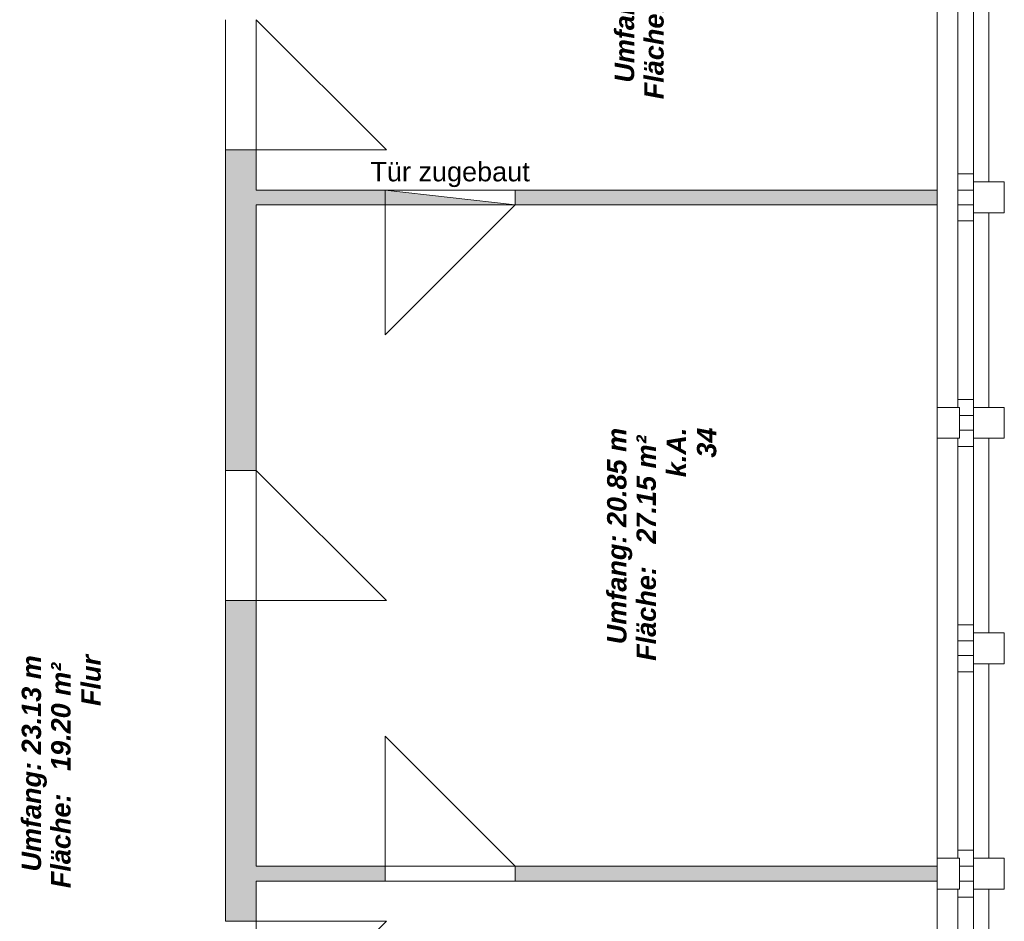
# Model space of a CAD drawing. Header units: metres. Extents: x -111 to 152, y -132 to 99.
# Tile 237 of 256: x -15.41 to -7.77, y 12.11 to 19.11. Entities that reach past the tile are written whole.
import ezdxf

# ---------------------------------------------------------------- set-up
doc = ezdxf.new("R2010")
doc.units = ezdxf.units.M
doc.linetypes.add('gestrichelt - 02', pattern=[4, 2, -2])
doc.layers.add('_EG - B (3D)', color=7, linetype='Continuous', lineweight=9)
doc.layers.add('COE_Bestand-allg.', color=7, linetype='Continuous', lineweight=9)
doc.styles.add('Arial', font='arial.ttf')
doc.styles.add('Arial (bold italic)', font='arialbi.ttf')

# ---------------------------------------------------------------- blocks, each defined once
blk = doc.blocks.new('Group-11')
at = {"layer": 'COE_Bestand-allg.', "linetype": 'Continuous', "lineweight": 0, "transparency": 33554687}
for points in [[(-13.575, 15.6125), (-13.575, 17.675), (-12.575, 17.675), (-12.575, 17.79), (-13.575, 17.79), (-13.575, 18.1025), (-13.815, 18.1025), (-13.815, 15.6125)], [(-11.565, 17.675), (-12.575, 17.79), (-12.575, 17.675), (-11.565, 17.675), (-11.565, 17.79)], [(-11.565, 17.675), (-11.565, 17.79), (-8.2875, 17.79), (-8.2875, 17.675)], [(-13.575, 12.1125), (-13.575, 12.425), (-12.575, 12.425), (-12.575, 12.54), (-13.575, 12.54), (-13.575, 14.6025), (-13.815, 14.6025), (-13.815, 12.1125)], [(-8.2875, 12.54), (-8.2875, 12.425), (-11.565, 12.425), (-11.565, 12.54)]]:
    blk.add_hatch(color=252, dxfattribs=at).paths.add_polyline_path(points)
at = {"layer": 'COE_Bestand-allg.', "color": 7, "linetype": 'Continuous', "lineweight": 9, "transparency": 33554687}
for p, q in [((-8.2875, 16.1025), (-8.2875, 19.3625)), ((-7.8875, 19.3625), (-7.8875, 17.8525)), ((-8.1275, 19.3), (-8.1275, 17.915)), ((-8.0075, 19.3), (-8.0075, 17.915)), ((-12.565, 18.1025), (-13.575, 19.1125)), ((-13.815, 15.6125), (-13.815, 18.1025)), ((-13.815, 18.1025), (-13.575, 18.1025)), ((-13.575, 17.79), (-13.575, 18.1025)), ((-13.575, 18.1025), (-12.565, 18.1025)), ((-8.1275, 17.79), (-8.1275, 17.915)), ((-8.0075, 17.915), (-8.1275, 17.915)), ((-8.0075, 17.8525), (-8.0075, 17.915)), ((-12.575, 17.79), (-13.575, 17.79)), ((-12.575, 17.675), (-12.575, 17.79)), ((-12.575, 17.79), (-11.565, 17.79)), ((-8.2875, 17.79), (-11.565, 17.79)), ((-11.565, 17.675), (-11.565, 17.79)), ((-8.2875, 17.79), (-8.2875, 17.675)), ((-8.1275, 17.675), (-8.1275, 17.79)), ((-8.0075, 17.79), (-8.1275, 17.79)), ((-13.575, 15.6125), (-13.575, 17.675)), ((-12.575, 17.675), (-13.575, 17.675)), ((-11.565, 17.675), (-12.575, 17.675)), ((-12.575, 17.675), (-12.575, 16.665)), ((-12.575, 16.665), (-11.565, 17.675)), ((-8.2875, 17.675), (-11.565, 17.675)), ((-8.0075, 17.675), (-8.1275, 17.675)), ((-8.1275, 17.675), (-8.1275, 17.55)), ((-8.0075, 17.6125), (-8.0075, 17.55)), ((-7.8875, 16.1025), (-7.8875, 17.6125)), ((-8.1275, 16.165), (-8.1275, 17.55)), ((-8.0075, 17.55), (-8.1275, 17.55)), ((-8.0075, 16.165), (-8.0075, 17.55)), ((-8.1275, 16.1025), (-8.1275, 16.165)), ((-8.0075, 16.165), (-8.1275, 16.165)), ((-8.0075, 16.1025), (-8.0075, 16.165)), ((-8.0075, 16.04), (-8.115, 16.04)), ((-8.0075, 15.925), (-8.115, 15.925)), ((-8.2875, 15.8625), (-8.2875, 12.6025)), ((-8.1275, 15.8625), (-8.1275, 15.8)), ((-8.0075, 15.8625), (-8.0075, 15.8)), ((-7.8875, 15.8625), (-7.8875, 14.3525)), ((-8.1275, 15.8), (-8.1275, 14.415)), ((-8.0075, 15.8), (-8.1275, 15.8)), ((-8.0075, 15.8), (-8.0075, 14.415)), ((-13.815, 15.6125), (-13.575, 15.6125)), ((-12.565, 14.6025), (-13.575, 15.6125)), ((-13.815, 12.1125), (-13.815, 14.6025)), ((-13.815, 14.6025), (-13.575, 14.6025)), ((-13.575, 12.54), (-13.575, 14.6025)), ((-13.575, 14.6025), (-12.565, 14.6025)), ((-8.1275, 14.29), (-8.1275, 14.415)), ((-8.0075, 14.415), (-8.1275, 14.415)), ((-8.0075, 14.3525), (-8.0075, 14.415)), ((-8.1275, 14.29), (-8.1275, 14.175)), ((-8.0075, 14.29), (-8.1275, 14.29)), ((-8.1275, 14.175), (-8.1275, 14.05)), ((-8.0075, 14.175), (-8.1275, 14.175)), ((-8.0075, 14.1125), (-8.0075, 14.05)), ((-7.8875, 12.6025), (-7.8875, 14.1125)), ((-8.1275, 12.665), (-8.1275, 14.05)), ((-8.0075, 14.05), (-8.1275, 14.05)), ((-8.0075, 12.665), (-8.0075, 14.05)), ((-12.575, 12.54), (-12.575, 13.55)), ((-12.575, 13.55), (-11.565, 12.54)), ((-8.1275, 12.6025), (-8.1275, 12.665)), ((-8.0075, 12.665), (-8.1275, 12.665)), ((-8.0075, 12.6025), (-8.0075, 12.665)), ((-12.575, 12.54), (-13.575, 12.54)), ((-12.575, 12.425), (-12.575, 12.54)), ((-8.2875, 12.54), (-11.565, 12.54)), ((-11.565, 12.425), (-11.565, 12.54)), ((-8.0075, 12.54), (-8.115, 12.54)), ((-13.575, 12.1125), (-13.575, 12.425)), ((-12.575, 12.425), (-13.575, 12.425)), ((-8.2875, 12.425), (-11.565, 12.425)), ((-8.0075, 12.425), (-8.115, 12.425)), ((-8.2875, 9.915), (-8.2875, 12.3625)), ((-8.1275, 12.3625), (-8.1275, 12.3)), ((-8.0075, 12.3625), (-8.0075, 12.3)), ((-7.8875, 12.3625), (-7.8875, 10.8525)), ((-8.1275, 12.3), (-8.1275, 10.915)), ((-8.0075, 12.3), (-8.1275, 12.3)), ((-8.0075, 12.3), (-8.0075, 10.915)), ((-13.815, 12.1125), (-13.575, 12.1125)), ((-13.575, 12.1125), (-12.565, 12.1125)), ((-12.565, 12.1125), (-13.575, 11.1025))]:
    blk.add_line(p, q, dxfattribs=at)
at = {"layer": 'COE_Bestand-allg.', "color": 7, "linetype": 'gestrichelt - 02', "lineweight": 9, "transparency": 33554687}
for p, q in [((-13.815, 19.1125), (-13.815, 18.1025)), ((-13.575, 19.1125), (-13.575, 18.1025)), ((-13.815, 15.6125), (-13.815, 14.6025)), ((-13.575, 15.6125), (-13.575, 14.6025)), ((-12.575, 12.54), (-11.565, 12.54)), ((-11.565, 12.425), (-12.575, 12.425)), ((-13.575, 12.1125), (-13.575, 11.1025))]:
    blk.add_line(p, q, dxfattribs=at)
at = {"layer": 'COE_Bestand-allg.', "color": 7, "linetype": 'Continuous', "lineweight": 9, "transparency": 33554687, "flags": 128}
for points in [[(-13.575, 15.6125), (-13.575, 17.675), (-12.575, 17.675), (-12.575, 17.79), (-13.575, 17.79), (-13.575, 18.1025), (-13.815, 18.1025), (-13.815, 15.6125)], [(-8.0075, 17.8525), (-8.0075, 17.6125), (-7.7675, 17.6125), (-7.7675, 17.8525)], [(-11.565, 17.675), (-12.575, 17.79), (-12.575, 17.675), (-11.565, 17.675), (-11.565, 17.79)], [(-11.565, 17.675), (-11.565, 17.79), (-8.2875, 17.79), (-8.2875, 17.675)], [(-8.2875, 15.8625), (-8.2875, 16.1025), (-8.115, 16.1025), (-8.115, 15.8625)], [(-8.0075, 15.8625), (-8.0075, 16.1025), (-7.7675, 16.1025), (-7.7675, 15.8625)], [(-13.575, 12.1125), (-13.575, 12.425), (-12.575, 12.425), (-12.575, 12.54), (-13.575, 12.54), (-13.575, 14.6025), (-13.815, 14.6025), (-13.815, 12.1125)], [(-8.0075, 14.1125), (-8.0075, 14.3525), (-7.7675, 14.3525), (-7.7675, 14.1125)], [(-8.2875, 12.54), (-8.2875, 12.425), (-11.565, 12.425), (-11.565, 12.54)], [(-8.2875, 12.6025), (-8.2875, 12.3625), (-8.115, 12.3625), (-8.115, 12.6025)], [(-8.0075, 12.6025), (-8.0075, 12.3625), (-7.7675, 12.3625), (-7.7675, 12.6025)]]:
    blk.add_lwpolyline(points, close=True, dxfattribs=at)
at = {"layer": 'COE_Bestand-allg.', "color": 7, "transparency": 33554687, "attachment_point": 1, "rotation": 90, "line_spacing_factor": 0.25, "style": 'Arial (bold italic)'}
for s, insert, char_height in [('Umfang: 17.22 m', (-10.7915, 18.6236), 0.150274), ('Fläche:   17.55 m² ', (-10.5629, 18.4949), 0.150274), ('34', (-10.154, 15.712), 0.15027), ('Umfang: 20.85 m', (-10.8515, 14.2636), 0.150274), ('k.A.', (-10.3884, 15.5603), 0.15027), ('Fläche:   27.15 m² ', (-10.6229, 14.1349), 0.150274), ('Flur', (-14.9334, 13.7838), 0.15027), ('Umfang: 23.13 m', (-15.3965, 12.4986), 0.150274), ('Fläche:   19.20 m² ', (-15.1679, 12.3699), 0.150274)]:
    blk.add_mtext(s, dxfattribs=dict(at, insert=insert, char_height=char_height))
at = {"layer": 'COE_Bestand-allg.', "color": 7, "transparency": 33554687, "insert": (-12.6892, 18.0078), "char_height": 0.150274, "attachment_point": 1, "line_spacing_factor": 0.25, "style": 'Arial'}
blk.add_mtext('Tür zugebaut', dxfattribs=at)
blk = doc.blocks.new('EG - B (3D)')
at = {"layer": 'COE_Bestand-allg.', "color": 7, "transparency": 33554687}
blk.add_blockref('Group-11', (0, 0), dxfattribs=at)

msp = doc.modelspace()

# ---------------------------------------------------------------- block references
at = {"layer": '_EG - B (3D)'}
msp.add_blockref('EG - B (3D)', (0, 0), dxfattribs=at)

doc.saveas('drawing.dxf')
